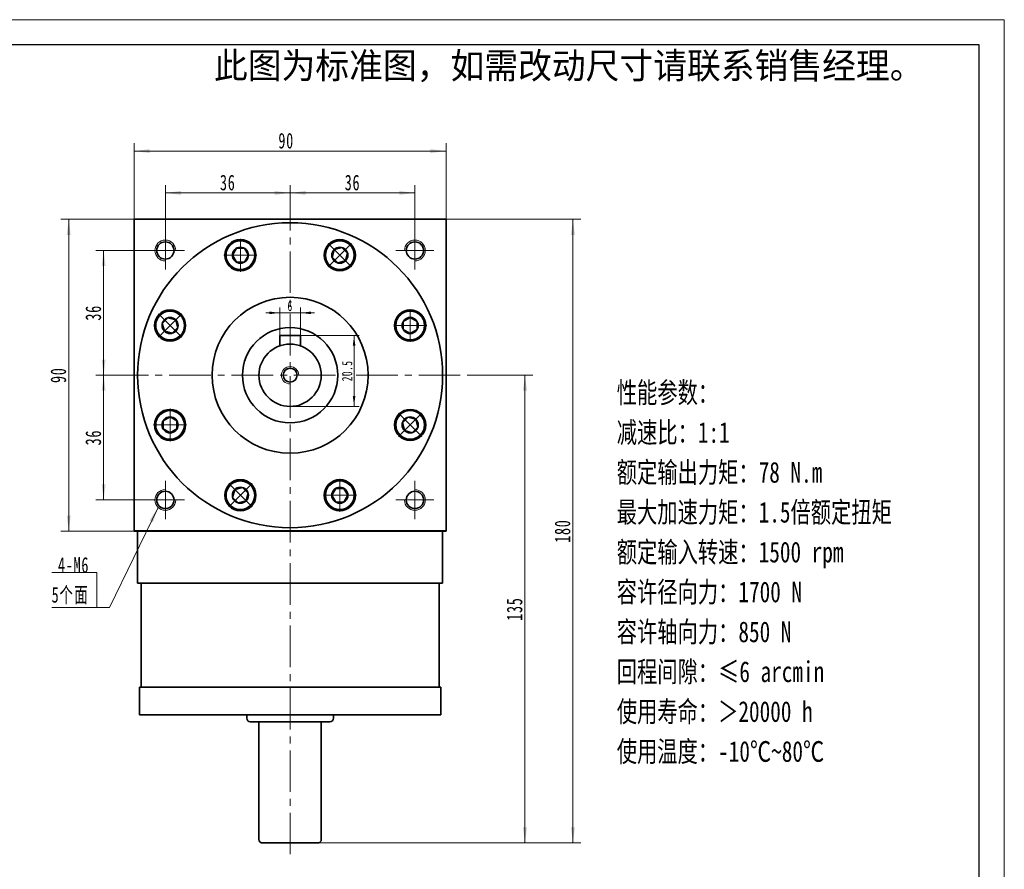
# Model space of a CAD drawing. Header units: millimetres. Extents: x -4 to 612, y 62 to 496.
# Tile 4 of 4: x 328 to 612, y 251 to 496. Entities that reach past the tile are written whole.
import ezdxf

# ---------------------------------------------------------------- set-up
doc = ezdxf.new("R2010")
doc.units = ezdxf.units.MM
doc.set_wipeout_variables(frame=1)
doc.linetypes.add('点画线', pattern=[18, 12, -2, 2, -2])
doc.layers.get('0').update_dxf_attribs({"lineweight": 35})
doc.layers.add('6文字层', color=3, linetype='Continuous')
for name, color, linetype, lineweight in [('中心线层', 1, '点画线', 18), ('图框_外框线', 7, 'Continuous', 18), ('尺寸线层', 3, 'Continuous', 18), ('粗实线', 7, 'Continuous', 50), ('粗实线层', 7, 'Continuous', 35)]:
    doc.layers.add(name, color=color, linetype=linetype, lineweight=lineweight)
doc.styles.add('标准', font='txt', dxfattribs={"width": 0.667})
doc.dimstyles.new('a4-1-1', dxfattribs={"dimtxt": 3, "dimasz": 3, "dimexe": 1.5, "dimexo": 0, "dimgap": 0.5, "dimtad": 1, "dimdec": 3, "dimdsep": 46, "dimtxsty": '标准', "dimblk": '_CAXARROW', "dimcen": 0, "dimdle": 4, "dimazin": 2, "dimtfac": 0.707107, "dimtdec": 3, "dimtix": 1, "dimtmove": 2, "dimatfit": 3, "dimfxl": 0, "dimfrac": 2, "dimtolj": 1, "dimtzin": 0, "dimarcsym": 0})

# ---------------------------------------------------------------- blocks, each defined once
blk = doc.blocks.new('*X9')
at = {"layer": '尺寸线层', "linetype": 'Continuous'}
for points in [[(370.33, 445.74), (374.83, 445.18), (374.83, 446.3)], [(406.33, 445.74), (401.83, 445.18), (401.83, 446.3)]]:
    blk.add_hatch(color=0, dxfattribs=at).paths.add_polyline_path(points, flags=0)
at = {"layer": '尺寸线层', "color": 0, "linetype": 'Continuous'}
for p, q in [((370.33, 434.62), (370.33, 447.99)), ((406.33, 441.12), (406.33, 447.99)), ((406.33, 445.74), (370.33, 445.74))]:
    blk.add_line(p, q, dxfattribs=at)
at = {"layer": '尺寸线层', "color": 0, "insert": (388.33, 448.71), "char_height": 4.5, "width": 9, "attachment_point": 5, "line_spacing_factor": 1.15057, "style": '标准'}
blk.add_mtext('\\T1.1;36', dxfattribs=at)
blk = doc.blocks.new('_CAXARROW')
blk.add_hatch(color=0).paths.add_polyline_path([(0, 0), (-1, 0.125), (-1, -0.125)], flags=0)
blk = doc.blocks.new('*X10')
at = {"layer": '尺寸线层', "linetype": 'Continuous'}
for points in [[(406.33, 445.74), (410.83, 446.3), (410.83, 445.18)], [(442.33, 445.74), (437.83, 446.3), (437.83, 445.18)]]:
    blk.add_hatch(color=0, dxfattribs=at).paths.add_polyline_path(points, flags=0)
at = {"layer": '尺寸线层', "color": 0, "linetype": 'Continuous'}
for p, q in [((406.33, 441.12), (406.33, 447.99)), ((442.33, 434.62), (442.33, 447.99)), ((406.33, 445.74), (442.33, 445.74))]:
    blk.add_line(p, q, dxfattribs=at)
at = {"layer": '尺寸线层', "color": 0, "insert": (424.33, 448.71), "char_height": 4.5, "width": 9, "attachment_point": 5, "line_spacing_factor": 1.15057, "style": '标准'}
blk.add_mtext('\\T1.1;36', dxfattribs=at)
blk = doc.blocks.new('*X11')
at = {"layer": '尺寸线层', "linetype": 'Continuous'}
for points in [[(352.52, 429.12), (353.09, 424.62), (351.96, 424.62)], [(352.52, 393.12), (353.09, 397.62), (351.96, 397.62)]]:
    blk.add_hatch(color=0, dxfattribs=at).paths.add_polyline_path(points, flags=0)
at = {"layer": '尺寸线层', "color": 0, "linetype": 'Continuous'}
for p, q in [((364.83, 429.12), (350.27, 429.12)), ((352.52, 429.12), (352.52, 393.12)), ((353.44, 393.12), (350.27, 393.12))]:
    blk.add_line(p, q, dxfattribs=at)
at = {"layer": '尺寸线层', "color": 0, "insert": (349.55, 411.12), "char_height": 4.5, "width": 9, "attachment_point": 5, "rotation": 90, "line_spacing_factor": 1.15057, "style": '标准'}
blk.add_mtext('\\T1.1;36', dxfattribs=at)
blk = doc.blocks.new('*X12')
at = {"layer": '尺寸线层', "linetype": 'Continuous'}
for points in [[(352.52, 393.12), (353.09, 388.62), (351.96, 388.62)], [(352.52, 357.12), (353.09, 361.62), (351.96, 361.62)]]:
    blk.add_hatch(color=0, dxfattribs=at).paths.add_polyline_path(points, flags=0)
at = {"layer": '尺寸线层', "color": 0, "linetype": 'Continuous'}
for p, q in [((353.44, 393.12), (350.27, 393.12)), ((352.52, 393.12), (352.52, 357.12)), ((364.83, 357.12), (350.27, 357.12))]:
    blk.add_line(p, q, dxfattribs=at)
at = {"layer": '尺寸线层', "color": 0, "insert": (349.55, 375.12), "char_height": 4.5, "width": 9, "attachment_point": 5, "rotation": 90, "line_spacing_factor": 1.15057, "style": '标准'}
blk.add_mtext('\\T1.1;36', dxfattribs=at)
blk = doc.blocks.new('*X13')
at = {"layer": '尺寸线层', "linetype": 'Continuous'}
for points in [[(487.94, 438.12), (488.5, 433.62), (487.38, 433.62)], [(487.94, 258.12), (488.5, 262.62), (487.38, 262.62)]]:
    blk.add_hatch(color=0, dxfattribs=at).paths.add_polyline_path(points, flags=0)
at = {"layer": '尺寸线层', "color": 0, "linetype": 'Continuous'}
for p, q in [((451.33, 438.12), (490.19, 438.12)), ((487.94, 438.12), (487.94, 258.12)), ((414.33, 258.12), (490.19, 258.12))]:
    blk.add_line(p, q, dxfattribs=at)
at = {"layer": '尺寸线层', "color": 0, "insert": (484.95, 348.12), "char_height": 4.5, "width": 11.9606, "attachment_point": 5, "rotation": 90, "line_spacing_factor": 1.15057, "style": '标准'}
blk.add_mtext('\\T1.1;180', dxfattribs=at)
blk = doc.blocks.new('*X14')
at = {"layer": '尺寸线层', "linetype": 'Continuous'}
for points in [[(474.1, 393.12), (474.66, 388.62), (473.53, 388.62)], [(474.1, 258.12), (474.66, 262.62), (473.53, 262.62)]]:
    blk.add_hatch(color=0, dxfattribs=at).paths.add_polyline_path(points, flags=0)
at = {"layer": '尺寸线层', "color": 0, "linetype": 'Continuous'}
for p, q in [((457.98, 393.12), (476.35, 393.12)), ((474.1, 393.12), (474.1, 258.12)), ((414.33, 258.12), (476.35, 258.12))]:
    blk.add_line(p, q, dxfattribs=at)
at = {"layer": '尺寸线层', "color": 0, "insert": (471.11, 325.62), "char_height": 4.5, "width": 11.6685, "attachment_point": 5, "rotation": 90, "line_spacing_factor": 1.15057, "style": '标准'}
blk.add_mtext('\\T1.1;135', dxfattribs=at)
blk = doc.blocks.new('*X15')
at = {"layer": '尺寸线层', "linetype": 'Continuous'}
for points in [[(424.79, 404.62), (425.16, 401.62), (424.41, 401.62)], [(424.79, 384.12), (425.16, 387.12), (424.41, 387.12)]]:
    blk.add_hatch(color=0, dxfattribs=at).paths.add_polyline_path(points, flags=0)
at = {"layer": '尺寸线层', "color": 0, "linetype": 'Continuous'}
for p, q in [((409.33, 404.62), (426.29, 404.62)), ((424.79, 404.62), (424.79, 384.12)), ((406.33, 384.12), (426.29, 384.12))]:
    blk.add_line(p, q, dxfattribs=at)
at = {"layer": '尺寸线层', "color": 0, "insert": (422.8, 394.37), "char_height": 3, "width": 10.9547, "attachment_point": 5, "rotation": 90, "line_spacing_factor": 1.15057, "style": '标准'}
blk.add_mtext('\\T1.1;20.5', dxfattribs=at)
blk = doc.blocks.new('*X16')
at = {"layer": '尺寸线层', "linetype": 'Continuous'}
blk.add_hatch(color=0, dxfattribs=at).paths.add_polyline_path([(17.62, 28.86), (16.17, 24.56), (15.15, 25.05)], flags=0)
at = {"layer": '尺寸线层', "color": 0, "linetype": 'Continuous'}
blk.add_line((17.62, 28.86), (3.67, 0), dxfattribs=at)
at = {"layer": '尺寸线层', "color": 0}
for p, q in [((0, 10.09), (-12.97, 10.09)), ((0, 0), (0, 10.09)), ((0, 0), (-12.97, 0)), ((3.67, 0), (0, 0))]:
    blk.add_line(p, q, dxfattribs=at)
at = {"layer": '尺寸线层', "color": 0, "insert": (-2.25, 0.9), "char_height": 4.5, "width": 19.9754, "attachment_point": 9, "line_spacing_factor": 1.15057, "style": '标准'}
blk.add_mtext('\\T1.1;4-M6\\P5个面', dxfattribs=at)
blk = doc.blocks.new('*X30')
at = {"layer": '尺寸线层', "linetype": 'Continuous'}
for points in [[(403.33, 411.12), (400.33, 410.75), (400.33, 411.5)], [(409.33, 411.12), (412.33, 410.75), (412.33, 411.5)]]:
    blk.add_hatch(color=0, dxfattribs=at).paths.add_polyline_path(points, flags=0)
at = {"layer": '尺寸线层', "color": 0, "linetype": 'Continuous'}
for p, q in [((403.33, 404.62), (403.33, 412.62)), ((409.33, 404.62), (409.33, 412.62)), ((413.33, 411.12), (399.33, 411.12))]:
    blk.add_line(p, q, dxfattribs=at)
at = {"layer": '尺寸线层', "color": 0, "insert": (406.33, 413.1), "char_height": 3, "width": 6, "attachment_point": 5, "line_spacing_factor": 1.15057, "style": '标准'}
blk.add_mtext('\\T1.1;6', dxfattribs=at)
blk = doc.blocks.new('*X50')
at = {"layer": '中心线层', "linetype": '点画线', "lineweight": 18}
for p, q in [((0, -4.76), (0, 4.76)), ((-4.76, 0), (4.76, 0))]:
    blk.add_line(p, q, dxfattribs=at)
at = {"layer": '粗实线层'}
for p, q in [((-2.31, 0), (-1.15, 2)), ((-2.31, 0), (-1.15, -2)), ((-1.15, 2), (1.15, 2)), ((2.31, 0), (1.15, 2)), ((2.31, 0), (1.15, 2)), ((2.31, 0), (1.15, -2)), ((-1.15, -2), (1.15, -2))]:
    blk.add_line(p, q, dxfattribs=at)
blk.add_circle((0, 0), 2.31, dxfattribs=at)
for start, end in [(0, 180), (180, 360)]:
    blk.add_arc((0, 0), 4.14, start, end, dxfattribs=at)
blk = doc.blocks.new('*X51')
at = {"layer": '尺寸线层', "linetype": 'Continuous'}
for points in [[(342.45, 438.12), (343.01, 433.62), (341.88, 433.62)], [(342.45, 348.12), (343.01, 352.62), (341.88, 352.62)]]:
    blk.add_hatch(color=0, dxfattribs=at).paths.add_polyline_path(points, flags=0)
at = {"layer": '尺寸线层', "color": 0, "linetype": 'Continuous'}
for p, q in [((361.33, 438.12), (340.2, 438.12)), ((342.45, 438.12), (342.45, 348.12)), ((361.33, 348.12), (340.2, 348.12))]:
    blk.add_line(p, q, dxfattribs=at)
at = {"layer": '尺寸线层', "color": 0, "insert": (339.47, 393.12), "char_height": 4.5, "width": 9, "attachment_point": 5, "rotation": 90, "line_spacing_factor": 1.15057, "style": '标准'}
blk.add_mtext('\\T1.1;90', dxfattribs=at)
blk = doc.blocks.new('*X52')
at = {"layer": '尺寸线层', "linetype": 'Continuous'}
for points in [[(361.33, 457.81), (365.83, 458.37), (365.83, 457.24)], [(451.33, 457.81), (446.83, 458.37), (446.83, 457.24)]]:
    blk.add_hatch(color=0, dxfattribs=at).paths.add_polyline_path(points, flags=0)
at = {"layer": '尺寸线层', "color": 0, "linetype": 'Continuous'}
for p, q in [((361.33, 438.12), (361.33, 460.06)), ((361.33, 457.81), (451.33, 457.81)), ((451.33, 438.12), (451.33, 460.06))]:
    blk.add_line(p, q, dxfattribs=at)
at = {"layer": '尺寸线层', "color": 0, "insert": (405.19, 460.78), "char_height": 4.5, "width": 9, "attachment_point": 5, "line_spacing_factor": 1.15057, "style": '标准'}
blk.add_mtext('\\T1.1;90', dxfattribs=at)
blk = doc.blocks.new('提示字样')
at = {"layer": '6文字层', "insert": (1.21, 11.52), "char_height": 10, "width": 317.6795, "attachment_point": 1}
blk.add_mtext('{\\C1;此图为标准图，如需改动尺寸请联系销售经理。}', dxfattribs=at)

msp = doc.modelspace()

# ---------------------------------------------------------------- linework, layer by layer
at = {"layer": '中心线层'}
for p, q in [((406.3269, 254.8621), (406.3269, 441.1215)), ((370.3269, 423.6215), (370.3269, 434.6215)), ((442.3269, 434.6215), (442.3269, 423.6215)), ((364.8269, 429.1215), (375.8269, 429.1215)), ((436.8269, 429.1215), (447.8269, 429.1215)), ((353.435, 393.1215), (457.979, 393.1215)), ((370.3269, 351.6215), (370.3269, 362.6215)), ((442.3269, 362.6215), (442.3269, 351.6215)), ((375.8269, 357.1215), (364.8269, 357.1215)), ((447.8269, 357.1215), (436.8269, 357.1215))]:
    msp.add_line(p, q, dxfattribs=at)
at = {"layer": '粗实线', "lineweight": 40}
msp.add_line((451.3269, 348.1215), (361.3269, 348.1215), dxfattribs=at)
at = {"layer": '粗实线层'}
for p, q in [((361.3269, 438.1215), (451.3269, 438.1215)), ((361.3269, 348.1215), (361.3269, 438.1215)), ((451.3269, 348.1215), (451.3269, 438.1215)), ((409.3269, 404.6215), (403.3269, 404.6215)), ((403.3269, 404.6215), (403.3269, 401.6067)), ((409.3269, 404.6215), (409.3269, 401.6067)), ((362.3269, 348.1215), (362.3269, 333.1215)), ((450.3269, 348.1215), (450.3269, 333.1215)), ((362.3269, 333.1215), (450.3269, 333.1215)), ((363.3269, 303.1215), (363.3269, 333.1215)), ((449.3269, 303.1215), (449.3269, 333.1215)), ((362.8269, 295.1215), (362.8269, 303.1215)), ((449.8269, 303.1215), (362.8269, 303.1215)), ((449.8269, 295.1215), (449.8269, 303.1215)), ((362.8269, 295.1215), (449.8269, 295.1215)), ((393.8269, 295.1215), (393.8269, 294.1215)), ((417.8269, 293.1215), (394.8269, 293.1215)), ((397.3269, 259.1215), (397.3269, 293.1215)), ((415.3269, 259.1215), (415.3269, 293.1215)), ((418.8269, 295.1215), (418.8269, 294.1215)), ((398.3269, 258.1215), (414.3269, 258.1215))]:
    msp.add_line(p, q, dxfattribs=at)
for centre, radius in [((406.3269, 393.1215), 44), ((391.9763, 427.7669), 4.5), ((420.6775, 427.7669), 4.5), ((370.3269, 429.1215), 2.5), ((442.3269, 429.1215), 2.5), ((406.3269, 393.1215), 22.5), ((371.6814, 407.4721), 4.5), ((440.9724, 407.4721), 4.5), ((406.3269, 393.1215), 13.75), ((406.3269, 393.1215), 9), ((406.3269, 393.1215), 2), ((371.6814, 378.7708), 4.5), ((440.9724, 378.7708), 4.5), ((391.9763, 358.476), 4.5), ((420.6775, 358.476), 4.5), ((370.3269, 357.1215), 2.5), ((442.3269, 357.1215), 2.5)]:
    msp.add_circle(centre, radius, dxfattribs=at)
at = {"layer": '粗实线层', "lineweight": 18}
for centre, radius, start, end in [((370.3269, 429.1215), 3, 360, 270), ((442.3269, 429.1215), 3, 270, 180), ((406.3269, 393.1215), 2.5, 0, 270), ((370.3269, 357.1215), 3, 90, 360), ((442.3269, 357.1215), 3, 180, 90)]:
    msp.add_arc(centre, radius, start, end, dxfattribs=at)
at = {"layer": '粗实线层'}
for centre, start, end in [((394.8269, 294.1215), 180, 270), ((417.8269, 294.1215), 270, 360), ((398.3269, 259.1215), 180, 270), ((414.3269, 259.1215), 270, 360)]:
    msp.add_arc(centre, 1, start, end, dxfattribs=at)

# ---------------------------------------------------------------- block references
at = {"layer": '尺寸线层'}
msp.add_blockref('*X16', (350.5884, 326.1031), dxfattribs=at)
at = {"layer": '粗实线层', "xscale": 0.7500000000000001, "yscale": 0.7500000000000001, "zscale": 0.7500000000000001}
msp.add_blockref('提示字样', (383.4488, 477.5904), dxfattribs=at)

# ---------------------------------------------------------------- texts
at = {"layer": '尺寸线层', "insert": (500.5853, 391.1241), "char_height": 6, "width": 134.069395, "attachment_point": 1, "line_spacing_factor": 1.15057, "style": '标准'}
msp.add_mtext('{\\W0.75;性能参数：\\P减速比：1:1\\P额定输出力矩：78 N.m\\P最大加速力矩：1.5倍额定扭矩\\P额定输入转速：1500 rpm\\P容许径向力：1700 N\\P容许轴向力：850 N\\P回程间隙：≤6 arcmin\\P使用寿命：＞20000 h\\P使用温度：-10℃~80℃', dxfattribs=at)

# ---------------------------------------------------------------- dimensions: what is measured, and where the dimension line sits
at = {"layer": '尺寸线层'}
dim = msp.add_linear_dim(base=(451.3269, 457.8068), p1=(361.3269, 438.1215), p2=(451.3269, 438.1215), dimstyle='a4-1-1', override={"dimsah": 1, "dimtfac": 1, "dimtfill": 1, "dimtzin": 0}, dxfattribs=at)
dim.commit()
dim.dimension.update_dxf_attribs({"geometry": '*X52', "text_midpoint": (405.1941, 460.7816), "dimtype": 160})
for base, p1, p2, picture, middle in [((370.3269, 445.7387), (406.3269, 441.1215), (370.3269, 434.6215), '*X9', (388.3269, 448.7135)), ((442.3269, 445.7387), (406.3269, 441.1215), (442.3269, 434.6215), '*X10', (424.3269, 448.7135)), ((403.3269, 411.1215), (409.3269, 404.6215), (403.3269, 404.6215), '*X30', (406.3269, 413.1047))]:
    dim = msp.add_linear_dim(base=base, p1=p1, p2=p2, dimstyle='a4-1-1', override={"dimsah": 1, "dimtfill": 1, "dimtzin": 0}, dxfattribs=at)
    dim.commit()
    dim.dimension.update_dxf_attribs({"geometry": picture, "text_midpoint": middle})
for base, p1, p2, picture, middle in [((342.4471, 348.1215), (361.3269, 438.1215), (361.3269, 348.1215), '*X51', (339.4723, 393.1215)), ((487.9377, 258.1215), (451.3269, 438.1215), (414.3269, 258.1215), '*X13', (484.9502, 348.1215)), ((352.5239, 393.1215), (364.8269, 429.1215), (353.435, 393.1215), '*X11', (349.549, 411.1215)), ((424.787, 384.1215), (409.3269, 404.6215), (406.3269, 384.1215), '*X15', (422.8038, 394.3715)), ((352.5239, 357.1215), (353.435, 393.1215), (364.8269, 357.1215), '*X12', (349.549, 375.1215)), ((474.0972, 258.1215), (457.979, 393.1215), (414.3269, 258.1215), '*X14', (471.1098, 325.6215))]:
    dim = msp.add_linear_dim(base=base, p1=p1, p2=p2, angle=270, dimstyle='a4-1-1', override={"dimsah": 1, "dimtfill": 1, "dimtzin": 0}, dxfattribs=at)
    dim.commit()
    dim.dimension.update_dxf_attribs({"geometry": picture, "text_midpoint": middle})

# ---------------------------------------------------------------- next in the draw order: wipeouts: each hides what was drawn before it
for points in [[(396.1163, 427.7669), (396.1162, 427.7912), (396.116, 427.8155), (396.1156, 427.8397), (396.1151, 427.864), (396.1145, 427.8882), (396.1137, 427.9125), (396.1128, 427.9367), (396.1117, 427.961), (396.1105, 427.9852), (396.1092, 428.0094), (396.1077, 428.0336), (396.106, 428.0579), (396.1043, 428.082), (396.1024, 428.1062), (396.1003, 428.1304), (396.0981, 428.1546), (396.0957, 428.1787), (396.0933, 428.2029), (396.0906, 428.227), (396.0879, 428.2511), (396.085, 428.2752), (396.0819, 428.2992), (396.0787, 428.3233), (396.0754, 428.3473), (396.0719, 428.3713), (396.0683, 428.3953), (396.0646, 428.4193), (396.0607, 428.4433), (396.0566, 428.4672), (396.0525, 428.4911), (396.0525, 428.4911), (396.0144, 428.6798), (395.9676, 428.8665), (395.9122, 429.0508), (395.8482, 429.2324), (395.7759, 429.4108), (395.6954, 429.5856), (395.6069, 429.7565), (395.5105, 429.9231), (395.4064, 430.0851), (395.2949, 430.242), (395.1763, 430.3936), (395.0508, 430.5395), (394.9186, 430.6794), (394.78, 430.813), (394.6354, 430.9401), (394.485, 431.0602), (394.3292, 431.1733), (394.1683, 431.279), (394.0027, 431.3771), (393.8327, 431.4674), (393.6587, 431.5497), (393.4811, 431.6238), (393.3002, 431.6896), (393.1164, 431.7469), (392.9302, 431.7955), (392.7419, 431.8355), (392.5519, 431.8667), (392.3607, 431.889), (392.1687, 431.9025), (391.9763, 431.9069), (391.9763, 431.9069), (391.7838, 431.9025), (391.5918, 431.889), (391.4006, 431.8667), (391.2107, 431.8355), (391.0224, 431.7955), (390.8362, 431.7469), (390.6524, 431.6896), (390.4715, 431.6238), (390.2938, 431.5497), (390.1198, 431.4674), (389.9498, 431.3771), (389.7842, 431.279), (389.6233, 431.1733), (389.4675, 431.0602), (389.3172, 430.9401), (389.1726, 430.813), (389.034, 430.6794), (388.9018, 430.5395), (388.7762, 430.3936), (388.6576, 430.242), (388.5461, 430.0851), (388.4421, 429.9231), (388.3457, 429.7565), (388.2571, 429.5856), (388.1766, 429.4108), (388.1043, 429.2324), (388.0404, 429.0508), (387.985, 428.8665), (387.9382, 428.6798), (387.9001, 428.4911), (387.9001, 428.4911), (387.8959, 428.4672), (387.8919, 428.4433), (387.888, 428.4193), (387.8842, 428.3953), (387.8806, 428.3713), (387.8772, 428.3473), (387.8738, 428.3233), (387.8706, 428.2992), (387.8676, 428.2752), (387.8647, 428.2511), (387.8619, 428.227), (387.8593, 428.2029), (387.8568, 428.1787), (387.8545, 428.1546), (387.8523, 428.1304), (387.8502, 428.1062), (387.8483, 428.082), (387.8465, 428.0579), (387.8449, 428.0336), (387.8434, 428.0094), (387.842, 427.9852), (387.8408, 427.961), (387.8398, 427.9367), (387.8388, 427.9125), (387.8381, 427.8882), (387.8374, 427.864), (387.8369, 427.8397), (387.8366, 427.8155), (387.8363, 427.7912), (387.8363, 427.7669), (387.8363, 427.7669), (387.842, 427.5503), (387.859, 427.3342), (387.8872, 427.1193), (387.9267, 426.9062), (387.9773, 426.6954), (388.0389, 426.4876), (388.1113, 426.2833), (388.1942, 426.083), (388.2875, 425.8874), (388.3909, 425.6969), (388.5042, 425.5121), (388.6269, 425.3335), (388.7589, 425.1615), (388.8997, 424.9967), (389.0489, 424.8395), (389.2061, 424.6903), (389.3709, 424.5495), (389.5428, 424.4176), (389.7215, 424.2948), (389.9063, 424.1816), (390.0968, 424.0782), (390.2924, 423.9849), (390.4926, 423.9019), (390.6969, 423.8296), (390.9048, 423.768), (391.1155, 423.7174), (391.3286, 423.6779), (391.5435, 423.6496), (391.7596, 423.6326), (391.9763, 423.6269), (391.9763, 423.6269), (392.1929, 423.6326), (392.409, 423.6496), (392.6239, 423.6779), (392.837, 423.7174), (393.0478, 423.768), (393.2556, 423.8296), (393.4599, 423.9019), (393.6602, 423.9849), (393.8558, 424.0782), (394.0463, 424.1816), (394.2311, 424.2948), (394.4097, 424.4176), (394.5817, 424.5495), (394.7465, 424.6903), (394.9037, 424.8395), (395.0529, 424.9967), (395.1937, 425.1615), (395.3256, 425.3335), (395.4484, 425.5121), (395.5616, 425.6969), (395.665, 425.8874), (395.7584, 426.083), (395.8413, 426.2833), (395.9137, 426.4876), (395.9752, 426.6954), (396.0258, 426.9062), (396.0653, 427.1193), (396.0936, 427.3342), (396.1106, 427.5503)], [(423.605, 424.8395), (423.6221, 424.8567), (423.6391, 424.874), (423.656, 424.8914), (423.6728, 424.9089), (423.6895, 424.9265), (423.7061, 424.9442), (423.7226, 424.962), (423.7389, 424.9799), (423.7552, 424.9979), (423.7714, 425.016), (423.7875, 425.0342), (423.8034, 425.0525), (423.8193, 425.0708), (423.835, 425.0893), (423.8507, 425.1078), (423.8662, 425.1265), (423.8816, 425.1452), (423.8969, 425.164), (423.9121, 425.1829), (423.9272, 425.2019), (423.9422, 425.221), (423.9571, 425.2402), (423.9718, 425.2595), (423.9864, 425.2788), (424.001, 425.2983), (424.0154, 425.3178), (424.0297, 425.3374), (424.0439, 425.3571), (424.0579, 425.3768), (424.0719, 425.3967), (424.0719, 425.3967), (424.1784, 425.557), (424.2773, 425.7221), (424.3685, 425.8917), (424.4517, 426.0653), (424.5267, 426.2425), (424.5934, 426.4231), (424.6516, 426.6066), (424.7012, 426.7926), (424.7422, 426.9806), (424.7743, 427.1704), (424.7976, 427.3615), (424.812, 427.5535), (424.8175, 427.7459), (424.814, 427.9383), (424.8015, 428.1304), (424.7802, 428.3217), (424.75, 428.5118), (424.7109, 428.7003), (424.6632, 428.8868), (424.6068, 429.0708), (424.542, 429.2521), (424.4688, 429.4301), (424.3874, 429.6045), (424.2979, 429.775), (424.2007, 429.9411), (424.0958, 430.1025), (423.9836, 430.2589), (423.8642, 430.4099), (423.7379, 430.5551), (423.605, 430.6944), (423.605, 430.6944), (423.4657, 430.8273), (423.3205, 430.9536), (423.1695, 431.073), (423.0131, 431.1852), (422.8517, 431.2901), (422.6856, 431.3873), (422.5151, 431.4768), (422.3407, 431.5582), (422.1627, 431.6314), (421.9814, 431.6962), (421.7974, 431.7526), (421.6109, 431.8003), (421.4224, 431.8394), (421.2323, 431.8696), (421.041, 431.8909), (420.8489, 431.9034), (420.6565, 431.9069), (420.4641, 431.9014), (420.2721, 431.887), (420.081, 431.8637), (419.8912, 431.8316), (419.7032, 431.7906), (419.5172, 431.741), (419.3337, 431.6828), (419.1531, 431.6161), (418.9759, 431.5411), (418.8023, 431.4579), (418.6328, 431.3667), (418.4676, 431.2678), (418.3073, 431.1613), (418.3073, 431.1613), (418.2874, 431.1473), (418.2677, 431.1333), (418.248, 431.1191), (418.2284, 431.1048), (418.2089, 431.0904), (418.1894, 431.0758), (418.1701, 431.0612), (418.1508, 431.0465), (418.1316, 431.0316), (418.1125, 431.0166), (418.0935, 431.0015), (418.0746, 430.9863), (418.0558, 430.971), (418.0371, 430.9556), (418.0184, 430.9401), (417.9999, 430.9244), (417.9814, 430.9087), (417.9631, 430.8928), (417.9448, 430.8769), (417.9266, 430.8608), (417.9085, 430.8446), (417.8905, 430.8283), (417.8726, 430.812), (417.8548, 430.7955), (417.8371, 430.7789), (417.8195, 430.7622), (417.802, 430.7454), (417.7846, 430.7285), (417.7673, 430.7115), (417.7501, 430.6944), (417.7501, 430.6944), (417.6009, 430.5371), (417.4602, 430.3723), (417.3282, 430.2004), (417.2054, 430.0217), (417.0922, 429.8369), (416.9888, 429.6465), (416.8955, 429.4508), (416.8125, 429.2506), (416.7402, 429.0463), (416.6786, 428.8384), (416.628, 428.6277), (416.5885, 428.4146), (416.5602, 428.1997), (416.5432, 427.9836), (416.5375, 427.7669), (416.5432, 427.5503), (416.5602, 427.3342), (416.5885, 427.1193), (416.628, 426.9062), (416.6786, 426.6954), (416.7402, 426.4876), (416.8125, 426.2833), (416.8955, 426.083), (416.9888, 425.8874), (417.0922, 425.6969), (417.2054, 425.5121), (417.3282, 425.3335), (417.4602, 425.1615), (417.6009, 424.9967), (417.7501, 424.8395), (417.7501, 424.8395), (417.9073, 424.6903), (418.0721, 424.5495), (418.2441, 424.4176), (418.4227, 424.2948), (418.6075, 424.1816), (418.798, 424.0782), (418.9936, 423.9849), (419.1939, 423.9019), (419.3982, 423.8296), (419.606, 423.768), (419.8168, 423.7174), (420.0299, 423.6779), (420.2448, 423.6496), (420.4609, 423.6326), (420.6775, 423.6269), (420.8942, 423.6326), (421.1103, 423.6496), (421.3252, 423.6779), (421.5383, 423.7174), (421.749, 423.768), (421.9569, 423.8296), (422.1612, 423.9019), (422.3614, 423.9849), (422.5571, 424.0782), (422.7475, 424.1816), (422.9323, 424.2948), (423.111, 424.4176), (423.2829, 424.5495), (423.4477, 424.6903)], [(374.6088, 410.3995), (374.5916, 410.4166), (374.5743, 410.4336), (374.5569, 410.4505), (374.5394, 410.4673), (374.5218, 410.484), (374.5041, 410.5006), (374.4863, 410.5171), (374.4684, 410.5335), (374.4504, 410.5498), (374.4324, 410.5659), (374.4142, 410.582), (374.3959, 410.598), (374.3775, 410.6138), (374.3591, 410.6296), (374.3405, 410.6452), (374.3219, 410.6607), (374.3031, 410.6762), (374.2843, 410.6915), (374.2654, 410.7067), (374.2464, 410.7218), (374.2273, 410.7367), (374.2081, 410.7516), (374.1889, 410.7664), (374.1695, 410.781), (374.1501, 410.7955), (374.1306, 410.8099), (374.111, 410.8242), (374.0913, 410.8384), (374.0715, 410.8525), (374.0517, 410.8664), (374.0517, 410.8664), (373.8913, 410.9729), (373.7262, 411.0719), (373.5567, 411.163), (373.3831, 411.2462), (373.2058, 411.3212), (373.0252, 411.3879), (372.8418, 411.4461), (372.6558, 411.4958), (372.4677, 411.5367), (372.2779, 411.5689), (372.0869, 411.5922), (371.8949, 411.6066), (371.7025, 411.612), (371.51, 411.6085), (371.3179, 411.5961), (371.1266, 411.5747), (370.9365, 411.5445), (370.7481, 411.5055), (370.5616, 411.4577), (370.3775, 411.4014), (370.1963, 411.3365), (370.0183, 411.2633), (369.8438, 411.1819), (369.6734, 411.0925), (369.5073, 410.9952), (369.3459, 410.8904), (369.1895, 410.7781), (369.0385, 410.6587), (368.8932, 410.5324), (368.754, 410.3995), (368.754, 410.3995), (368.6211, 410.2603), (368.4948, 410.115), (368.3754, 409.964), (368.2631, 409.8077), (368.1583, 409.6462), (368.061, 409.4801), (367.9716, 409.3097), (367.8902, 409.1352), (367.817, 408.9572), (367.7521, 408.776), (367.6958, 408.5919), (367.648, 408.4055), (367.609, 408.217), (367.5788, 408.0269), (367.5574, 407.8356), (367.545, 407.6435), (367.5415, 407.451), (367.5469, 407.2586), (367.5613, 407.0667), (367.5846, 406.8756), (367.6168, 406.6858), (367.6577, 406.4977), (367.7074, 406.3117), (367.7656, 406.1283), (367.8323, 405.9477), (367.9073, 405.7704), (367.9905, 405.5968), (368.0816, 405.4273), (368.1806, 405.2622), (368.2871, 405.1018), (368.2871, 405.1018), (368.301, 405.082), (368.3151, 405.0622), (368.3293, 405.0425), (368.3436, 405.0229), (368.358, 405.0034), (368.3725, 404.984), (368.3871, 404.9646), (368.4019, 404.9454), (368.4168, 404.9262), (368.4317, 404.9071), (368.4468, 404.8881), (368.462, 404.8692), (368.4773, 404.8504), (368.4928, 404.8316), (368.5083, 404.813), (368.5239, 404.7944), (368.5397, 404.776), (368.5555, 404.7576), (368.5715, 404.7393), (368.5876, 404.7212), (368.6037, 404.7031), (368.62, 404.6851), (368.6364, 404.6672), (368.6529, 404.6494), (368.6695, 404.6317), (368.6862, 404.6141), (368.703, 404.5966), (368.7199, 404.5792), (368.7369, 404.5619), (368.754, 404.5447), (368.754, 404.5447), (368.9112, 404.3955), (369.076, 404.2547), (369.248, 404.1227), (369.4266, 404), (369.6114, 403.8867), (369.8019, 403.7833), (369.9975, 403.69), (370.1978, 403.6071), (370.4021, 403.5347), (370.6099, 403.4731), (370.8207, 403.4225), (371.0338, 403.3831), (371.2487, 403.3548), (371.4648, 403.3378), (371.6814, 403.3321), (371.8981, 403.3378), (372.1142, 403.3548), (372.3291, 403.3831), (372.5422, 403.4225), (372.7529, 403.4731), (372.9608, 403.5347), (373.1651, 403.6071), (373.3653, 403.69), (373.5609, 403.7833), (373.7514, 403.8867), (373.9362, 404), (374.1149, 404.1227), (374.2868, 404.2547), (374.4516, 404.3955), (374.6088, 404.5447), (374.6088, 404.5447), (374.758, 404.7019), (374.8988, 404.8667), (375.0308, 405.0386), (375.1535, 405.2173), (375.2668, 405.4021), (375.3702, 405.5926), (375.4635, 405.7882), (375.5464, 405.9884), (375.6188, 406.1927), (375.6804, 406.4006), (375.731, 406.6113), (375.7705, 406.8244), (375.7987, 407.0393), (375.8158, 407.2554), (375.8214, 407.4721), (375.8158, 407.6888), (375.7987, 407.9048), (375.7705, 408.1197), (375.731, 408.3328), (375.6804, 408.5436), (375.6188, 408.7514), (375.5464, 408.9557), (375.4635, 409.156), (375.3702, 409.3516), (375.2668, 409.5421), (375.1535, 409.7269), (375.0308, 409.9055), (374.8988, 410.0775), (374.758, 410.2423)], [(440.9724, 403.3321), (440.9967, 403.3322), (441.0209, 403.3324), (441.0452, 403.3327), (441.0694, 403.3332), (441.0937, 403.3339), (441.1179, 403.3346), (441.1422, 403.3356), (441.1664, 403.3366), (441.1907, 403.3378), (441.2149, 403.3392), (441.2391, 403.3407), (441.2633, 403.3423), (441.2875, 403.3441), (441.3117, 403.346), (441.3359, 403.3481), (441.36, 403.3503), (441.3842, 403.3526), (441.4083, 403.3551), (441.4324, 403.3577), (441.4565, 403.3605), (441.4806, 403.3634), (441.5047, 403.3664), (441.5288, 403.3696), (441.5528, 403.373), (441.5768, 403.3764), (441.6008, 403.3801), (441.6248, 403.3838), (441.6487, 403.3877), (441.6726, 403.3917), (441.6965, 403.3959), (441.6965, 403.3959), (441.8852, 403.434), (442.0719, 403.4808), (442.2563, 403.5362), (442.4378, 403.6001), (442.6162, 403.6724), (442.7911, 403.7529), (442.962, 403.8415), (443.1286, 403.9379), (443.2905, 404.042), (443.4475, 404.1534), (443.5991, 404.272), (443.745, 404.3976), (443.8849, 404.5298), (444.0185, 404.6684), (444.1455, 404.813), (444.2657, 404.9633), (444.3787, 405.1191), (444.4844, 405.28), (444.5825, 405.4456), (444.6728, 405.6156), (444.7551, 405.7897), (444.8292, 405.9673), (444.895, 406.1482), (444.9523, 406.332), (445.001, 406.5182), (445.041, 406.7065), (445.0722, 406.8964), (445.0945, 407.0876), (445.1079, 407.2796), (445.1124, 407.4721), (445.1124, 407.4721), (445.1079, 407.6645), (445.0945, 407.8565), (445.0722, 408.0477), (445.041, 408.2377), (445.001, 408.426), (444.9523, 408.6122), (444.895, 408.796), (444.8292, 408.9769), (444.7551, 409.1545), (444.6728, 409.3285), (444.5825, 409.4985), (444.4844, 409.6641), (444.3787, 409.825), (444.2657, 409.9808), (444.1455, 410.1312), (444.0185, 410.2758), (443.8849, 410.4144), (443.745, 410.5466), (443.5991, 410.6721), (443.4475, 410.7907), (443.2905, 410.9022), (443.1286, 411.0063), (442.962, 411.1027), (442.7911, 411.1912), (442.6162, 411.2717), (442.4378, 411.344), (442.2563, 411.408), (442.0719, 411.4634), (441.8852, 411.5102), (441.6965, 411.5483), (441.6965, 411.5483), (441.6726, 411.5524), (441.6487, 411.5565), (441.6248, 411.5604), (441.6008, 411.5641), (441.5768, 411.5677), (441.5528, 411.5712), (441.5288, 411.5745), (441.5047, 411.5777), (441.4806, 411.5808), (441.4565, 411.5837), (441.4324, 411.5864), (441.4083, 411.5891), (441.3842, 411.5915), (441.36, 411.5939), (441.3359, 411.5961), (441.3117, 411.5982), (441.2875, 411.6001), (441.2633, 411.6018), (441.2391, 411.6035), (441.2149, 411.605), (441.1907, 411.6063), (441.1664, 411.6075), (441.1422, 411.6086), (441.1179, 411.6095), (441.0937, 411.6103), (441.0694, 411.6109), (441.0452, 411.6114), (441.0209, 411.6118), (440.9967, 411.612), (440.9724, 411.6121), (440.9724, 411.6121), (440.7557, 411.6064), (440.5396, 411.5894), (440.3248, 411.5611), (440.1116, 411.5216), (439.9009, 411.471), (439.6931, 411.4095), (439.4887, 411.3371), (439.2885, 411.2542), (439.0929, 411.1608), (438.9024, 411.0574), (438.7176, 410.9442), (438.539, 410.8214), (438.367, 410.6895), (438.2022, 410.5487), (438.045, 410.3995), (437.8958, 410.2423), (437.755, 410.0775), (437.6231, 409.9055), (437.5003, 409.7269), (437.387, 409.5421), (437.2836, 409.3516), (437.1903, 409.156), (437.1074, 408.9557), (437.035, 408.7514), (436.9735, 408.5436), (436.9229, 408.3328), (436.8834, 408.1197), (436.8551, 407.9048), (436.8381, 407.6888), (436.8324, 407.4721), (436.8324, 407.4721), (436.8381, 407.2554), (436.8551, 407.0393), (436.8834, 406.8244), (436.9229, 406.6113), (436.9735, 406.4006), (437.035, 406.1927), (437.1074, 405.9884), (437.1903, 405.7882), (437.2836, 405.5926), (437.387, 405.4021), (437.5003, 405.2173), (437.6231, 405.0386), (437.755, 404.8667), (437.8958, 404.7019), (438.045, 404.5447), (438.2022, 404.3955), (438.367, 404.2547), (438.539, 404.1227), (438.7176, 404), (438.9024, 403.8867), (439.0929, 403.7833), (439.2885, 403.69), (439.4887, 403.6071), (439.6931, 403.5347), (439.9009, 403.4731), (440.1116, 403.4225), (440.3248, 403.3831), (440.5396, 403.3548), (440.7557, 403.3378)], [(371.6814, 382.9108), (371.6572, 382.9108), (371.6329, 382.9105), (371.6086, 382.9102), (371.5844, 382.9097), (371.5601, 382.909), (371.5359, 382.9083), (371.5116, 382.9073), (371.4874, 382.9063), (371.4632, 382.9051), (371.4389, 382.9037), (371.4147, 382.9022), (371.3905, 382.9006), (371.3663, 382.8988), (371.3421, 382.8969), (371.3179, 382.8948), (371.2938, 382.8926), (371.2696, 382.8903), (371.2455, 382.8878), (371.2214, 382.8852), (371.1973, 382.8824), (371.1732, 382.8795), (371.1491, 382.8765), (371.1251, 382.8733), (371.101, 382.8699), (371.077, 382.8665), (371.053, 382.8629), (371.029, 382.8591), (371.0051, 382.8552), (370.9812, 382.8512), (370.9573, 382.847), (370.9573, 382.847), (370.7686, 382.8089), (370.5819, 382.7621), (370.3975, 382.7067), (370.216, 382.6428), (370.0376, 382.5705), (369.8627, 382.49), (369.6918, 382.4014), (369.5252, 382.305), (369.3633, 382.201), (369.2063, 382.0895), (369.0548, 381.9709), (368.9088, 381.8453), (368.7689, 381.7131), (368.6353, 381.5745), (368.5083, 381.4299), (368.3881, 381.2796), (368.2751, 381.1238), (368.1694, 380.9629), (368.0713, 380.7973), (367.981, 380.6273), (367.8987, 380.4533), (367.8246, 380.2756), (367.7588, 380.0947), (367.7015, 379.9109), (367.6528, 379.7247), (367.6128, 379.5364), (367.5816, 379.3465), (367.5593, 379.1553), (367.5459, 378.9633), (367.5414, 378.7708), (367.5414, 378.7708), (367.5459, 378.5784), (367.5593, 378.3864), (367.5816, 378.1952), (367.6128, 378.0052), (367.6528, 377.8169), (367.7015, 377.6307), (367.7588, 377.4469), (367.8246, 377.266), (367.8987, 377.0884), (367.981, 376.9144), (368.0713, 376.7444), (368.1694, 376.5788), (368.2751, 376.4179), (368.3881, 376.2621), (368.5083, 376.1117), (368.6353, 375.9671), (368.7689, 375.8285), (368.9088, 375.6963), (369.0548, 375.5708), (369.2063, 375.4522), (369.3633, 375.3407), (369.5252, 375.2366), (369.6918, 375.1402), (369.8627, 375.0517), (370.0376, 374.9712), (370.216, 374.8989), (370.3975, 374.8349), (370.5819, 374.7795), (370.7686, 374.7327), (370.9573, 374.6946), (370.9573, 374.6946), (370.9812, 374.6905), (371.0051, 374.6864), (371.029, 374.6825), (371.053, 374.6788), (371.077, 374.6752), (371.101, 374.6717), (371.1251, 374.6684), (371.1491, 374.6652), (371.1732, 374.6621), (371.1973, 374.6592), (371.2214, 374.6565), (371.2455, 374.6538), (371.2696, 374.6514), (371.2938, 374.649), (371.3179, 374.6468), (371.3421, 374.6448), (371.3663, 374.6428), (371.3905, 374.6411), (371.4147, 374.6394), (371.4389, 374.6379), (371.4632, 374.6366), (371.4874, 374.6354), (371.5116, 374.6343), (371.5359, 374.6334), (371.5601, 374.6326), (371.5844, 374.632), (371.6086, 374.6315), (371.6329, 374.6311), (371.6572, 374.6309), (371.6814, 374.6308), (371.6814, 374.6308), (371.8981, 374.6365), (372.1142, 374.6535), (372.3291, 374.6818), (372.5422, 374.7213), (372.7529, 374.7719), (372.9608, 374.8334), (373.1651, 374.9058), (373.3653, 374.9887), (373.5609, 375.0821), (373.7514, 375.1855), (373.9362, 375.2987), (374.1149, 375.4215), (374.2868, 375.5534), (374.4516, 375.6942), (374.6088, 375.8434), (374.758, 376.0006), (374.8988, 376.1654), (375.0308, 376.3374), (375.1535, 376.516), (375.2668, 376.7008), (375.3702, 376.8913), (375.4635, 377.0869), (375.5464, 377.2872), (375.6188, 377.4915), (375.6804, 377.6993), (375.731, 377.9101), (375.7705, 378.1232), (375.7987, 378.3381), (375.8158, 378.5542), (375.8214, 378.7708), (375.8214, 378.7708), (375.8158, 378.9875), (375.7987, 379.2036), (375.7705, 379.4185), (375.731, 379.6316), (375.6804, 379.8423), (375.6188, 380.0502), (375.5464, 380.2545), (375.4635, 380.4547), (375.3702, 380.6503), (375.2668, 380.8408), (375.1535, 381.0256), (375.0308, 381.2043), (374.8988, 381.3762), (374.758, 381.541), (374.6088, 381.6982), (374.4516, 381.8474), (374.2868, 381.9882), (374.1149, 382.1202), (373.9362, 382.2429), (373.7514, 382.3562), (373.5609, 382.4596), (373.3653, 382.5529), (373.1651, 382.6358), (372.9608, 382.7082), (372.7529, 382.7698), (372.5422, 382.8204), (372.3291, 382.8599), (372.1142, 382.8881), (371.8981, 382.9051)], [(438.045, 375.8434), (438.0622, 375.8263), (438.0795, 375.8093), (438.0969, 375.7924), (438.1144, 375.7756), (438.132, 375.7589), (438.1497, 375.7423), (438.1675, 375.7258), (438.1854, 375.7094), (438.2034, 375.6931), (438.2215, 375.677), (438.2396, 375.6609), (438.2579, 375.6449), (438.2763, 375.6291), (438.2947, 375.6133), (438.3133, 375.5977), (438.3319, 375.5822), (438.3507, 375.5667), (438.3695, 375.5514), (438.3884, 375.5362), (438.4074, 375.5211), (438.4265, 375.5062), (438.4457, 375.4913), (438.4649, 375.4765), (438.4843, 375.4619), (438.5037, 375.4474), (438.5232, 375.433), (438.5428, 375.4187), (438.5625, 375.4045), (438.5823, 375.3904), (438.6021, 375.3765), (438.6021, 375.3765), (438.7625, 375.27), (438.9276, 375.171), (439.0971, 375.0799), (439.2707, 374.9967), (439.448, 374.9217), (439.6286, 374.855), (439.812, 374.7968), (439.998, 374.7471), (440.1861, 374.7062), (440.3759, 374.674), (440.567, 374.6507), (440.7589, 374.6363), (440.9513, 374.6309), (441.1438, 374.6344), (441.3359, 374.6468), (441.5272, 374.6682), (441.7173, 374.6984), (441.9058, 374.7374), (442.0922, 374.7852), (442.2763, 374.8415), (442.4575, 374.9064), (442.6355, 374.9796), (442.81, 375.061), (442.9804, 375.1504), (443.1465, 375.2477), (443.308, 375.3525), (443.4643, 375.4648), (443.6153, 375.5842), (443.7606, 375.7105), (443.8998, 375.8434), (443.8998, 375.8434), (444.0327, 375.9826), (444.159, 376.1279), (444.2784, 376.2789), (444.3907, 376.4352), (444.4955, 376.5967), (444.5928, 376.7628), (444.6822, 376.9332), (444.7636, 377.1077), (444.8368, 377.2857), (444.9017, 377.4669), (444.9581, 377.651), (445.0058, 377.8374), (445.0448, 378.0259), (445.075, 378.216), (445.0964, 378.4073), (445.1088, 378.5994), (445.1123, 378.7919), (445.1069, 378.9843), (445.0925, 379.1763), (445.0692, 379.3673), (445.037, 379.5571), (444.9961, 379.7452), (444.9465, 379.9312), (444.8882, 380.1146), (444.8215, 380.2952), (444.7465, 380.4725), (444.6633, 380.6461), (444.5722, 380.8156), (444.4732, 380.9807), (444.3667, 381.1411), (444.3667, 381.1411), (444.3528, 381.1609), (444.3387, 381.1807), (444.3245, 381.2004), (444.3102, 381.22), (444.2958, 381.2395), (444.2813, 381.2589), (444.2667, 381.2783), (444.2519, 381.2975), (444.237, 381.3167), (444.2221, 381.3358), (444.207, 381.3548), (444.1918, 381.3737), (444.1765, 381.3925), (444.1611, 381.4113), (444.1455, 381.4299), (444.1299, 381.4485), (444.1141, 381.4669), (444.0983, 381.4853), (444.0823, 381.5036), (444.0663, 381.5218), (444.0501, 381.5398), (444.0338, 381.5578), (444.0174, 381.5757), (444.0009, 381.5935), (443.9843, 381.6112), (443.9676, 381.6288), (443.9508, 381.6463), (443.9339, 381.6637), (443.9169, 381.681), (443.8998, 381.6982), (443.8998, 381.6982), (443.7426, 381.8474), (443.5778, 381.9882), (443.4058, 382.1202), (443.2272, 382.2429), (443.0424, 382.3562), (442.8519, 382.4596), (442.6563, 382.5529), (442.456, 382.6358), (442.2517, 382.7082), (442.0439, 382.7698), (441.8331, 382.8204), (441.62, 382.8599), (441.4051, 382.8881), (441.1891, 382.9051), (440.9724, 382.9108), (440.7557, 382.9051), (440.5396, 382.8881), (440.3248, 382.8599), (440.1116, 382.8204), (439.9009, 382.7698), (439.6931, 382.7082), (439.4887, 382.6358), (439.2885, 382.5529), (439.0929, 382.4596), (438.9024, 382.3562), (438.7176, 382.2429), (438.539, 382.1202), (438.367, 381.9882), (438.2022, 381.8474), (438.045, 381.6982), (438.045, 381.6982), (437.8958, 381.541), (437.755, 381.3762), (437.6231, 381.2043), (437.5003, 381.0256), (437.387, 380.8408), (437.2836, 380.6503), (437.1903, 380.4547), (437.1074, 380.2545), (437.035, 380.0502), (436.9735, 379.8423), (436.9229, 379.6316), (436.8834, 379.4185), (436.8551, 379.2036), (436.8381, 378.9875), (436.8324, 378.7708), (436.8381, 378.5542), (436.8551, 378.3381), (436.8834, 378.1232), (436.9229, 377.9101), (436.9735, 377.6993), (437.035, 377.4915), (437.1074, 377.2872), (437.1903, 377.0869), (437.2836, 376.8913), (437.387, 376.7008), (437.5003, 376.516), (437.6231, 376.3374), (437.755, 376.1654), (437.8958, 376.0006)], [(389.0489, 361.4034), (389.0317, 361.3862), (389.0147, 361.3689), (388.9978, 361.3515), (388.981, 361.334), (388.9643, 361.3164), (388.9477, 361.2987), (388.9313, 361.2809), (388.9149, 361.263), (388.8986, 361.245), (388.8824, 361.2269), (388.8663, 361.2087), (388.8504, 361.1904), (388.8345, 361.1721), (388.8188, 361.1536), (388.8031, 361.1351), (388.7876, 361.1164), (388.7722, 361.0977), (388.7569, 361.0789), (388.7417, 361.06), (388.7266, 361.041), (388.7116, 361.0219), (388.6968, 361.0027), (388.682, 360.9834), (388.6674, 360.9641), (388.6528, 360.9446), (388.6384, 360.9251), (388.6241, 360.9055), (388.61, 360.8858), (388.5959, 360.8661), (388.5819, 360.8462), (388.5819, 360.8462), (388.4754, 360.6859), (388.3765, 360.5208), (388.2853, 360.3512), (388.2022, 360.1776), (388.1271, 360.0004), (388.0604, 359.8198), (388.0022, 359.6363), (387.9526, 359.4503), (387.9116, 359.2623), (387.8795, 359.0725), (387.8562, 358.8814), (387.8418, 358.6894), (387.8363, 358.497), (387.8398, 358.3046), (387.8523, 358.1125), (387.8736, 357.9212), (387.9038, 357.7311), (387.9429, 357.5426), (387.9906, 357.3561), (388.047, 357.1721), (388.1118, 356.9908), (388.185, 356.8128), (388.2664, 356.6384), (388.3559, 356.4679), (388.4531, 356.3018), (388.558, 356.1404), (388.6702, 355.984), (388.7897, 355.8331), (388.9159, 355.6878), (389.0489, 355.5485), (389.0489, 355.5485), (389.1881, 355.4156), (389.3334, 355.2893), (389.4843, 355.1699), (389.6407, 355.0577), (389.8021, 354.9528), (389.9682, 354.8556), (390.1387, 354.7661), (390.3131, 354.6847), (390.4911, 354.6115), (390.6724, 354.5467), (390.8564, 354.4903), (391.0429, 354.4426), (391.2314, 354.4035), (391.4215, 354.3733), (391.6128, 354.352), (391.8049, 354.3395), (391.9973, 354.336), (392.1898, 354.3415), (392.3817, 354.3559), (392.5728, 354.3792), (392.7626, 354.4113), (392.9507, 354.4523), (393.1366, 354.5019), (393.3201, 354.5601), (393.5007, 354.6268), (393.6779, 354.7019), (393.8515, 354.785), (394.0211, 354.8762), (394.1862, 354.9751), (394.3465, 355.0816), (394.3465, 355.0816), (394.3664, 355.0956), (394.3861, 355.1096), (394.4058, 355.1238), (394.4254, 355.1381), (394.445, 355.1525), (394.4644, 355.1671), (394.4837, 355.1817), (394.503, 355.1964), (394.5222, 355.2113), (394.5413, 355.2263), (394.5603, 355.2414), (394.5792, 355.2566), (394.598, 355.2719), (394.6167, 355.2873), (394.6354, 355.3028), (394.6539, 355.3185), (394.6724, 355.3342), (394.6908, 355.3501), (394.709, 355.366), (394.7272, 355.3821), (394.7453, 355.3983), (394.7633, 355.4146), (394.7812, 355.4309), (394.799, 355.4474), (394.8167, 355.464), (394.8343, 355.4807), (394.8518, 355.4975), (394.8692, 355.5144), (394.8865, 355.5314), (394.9037, 355.5485), (394.9037, 355.5485), (395.0529, 355.7058), (395.1937, 355.8706), (395.3256, 356.0425), (395.4484, 356.2212), (395.5616, 356.406), (395.665, 356.5964), (395.7584, 356.7921), (395.8413, 356.9923), (395.9137, 357.1966), (395.9752, 357.4045), (396.0258, 357.6152), (396.0653, 357.8283), (396.0936, 358.0432), (396.1106, 358.2593), (396.1163, 358.476), (396.1106, 358.6926), (396.0936, 358.9087), (396.0653, 359.1236), (396.0258, 359.3367), (395.9752, 359.5475), (395.9137, 359.7553), (395.8413, 359.9596), (395.7584, 360.1599), (395.665, 360.3555), (395.5616, 360.546), (395.4484, 360.7308), (395.3256, 360.9094), (395.1937, 361.0814), (395.0529, 361.2462), (394.9037, 361.4034), (394.9037, 361.4034), (394.7465, 361.5526), (394.5817, 361.6934), (394.4097, 361.8253), (394.2311, 361.9481), (394.0463, 362.0613), (393.8558, 362.1647), (393.6602, 362.258), (393.4599, 362.341), (393.2556, 362.4133), (393.0478, 362.4749), (392.837, 362.5255), (392.6239, 362.565), (392.409, 362.5933), (392.1929, 362.6103), (391.9763, 362.616), (391.7596, 362.6103), (391.5435, 362.5933), (391.3286, 362.565), (391.1155, 362.5255), (390.9048, 362.4749), (390.6969, 362.4133), (390.4926, 362.341), (390.2924, 362.258), (390.0968, 362.1647), (389.9063, 362.0613), (389.7215, 361.9481), (389.5428, 361.8253), (389.3709, 361.6934), (389.2061, 361.5526)], [(416.5375, 358.476), (416.5376, 358.4517), (416.5378, 358.4274), (416.5382, 358.4032), (416.5387, 358.3789), (416.5393, 358.3547), (416.5401, 358.3304), (416.541, 358.3062), (416.5421, 358.2819), (416.5433, 358.2577), (416.5446, 358.2335), (416.5461, 358.2093), (416.5478, 358.1851), (416.5495, 358.1609), (416.5515, 358.1367), (416.5535, 358.1125), (416.5557, 358.0883), (416.5581, 358.0642), (416.5606, 358.04), (416.5632, 358.0159), (416.5659, 357.9918), (416.5689, 357.9677), (416.5719, 357.9437), (416.5751, 357.9196), (416.5784, 357.8956), (416.5819, 357.8716), (416.5855, 357.8476), (416.5893, 357.8236), (416.5932, 357.7996), (416.5972, 357.7757), (416.6014, 357.7518), (416.6014, 357.7518), (416.6394, 357.5631), (416.6862, 357.3764), (416.7416, 357.1921), (416.8056, 357.0105), (416.8779, 356.8321), (416.9584, 356.6573), (417.047, 356.4864), (417.1434, 356.3198), (417.2474, 356.1578), (417.3589, 356.0009), (417.4775, 355.8493), (417.6031, 355.7034), (417.7353, 355.5635), (417.8738, 355.4299), (418.0184, 355.3028), (418.1688, 355.1827), (418.3246, 355.0696), (418.4855, 354.9639), (418.6511, 354.8658), (418.8211, 354.7755), (418.9951, 354.6932), (419.1728, 354.6191), (419.3537, 354.5533), (419.5374, 354.4961), (419.7236, 354.4474), (419.9119, 354.4074), (420.1019, 354.3762), (420.2931, 354.3539), (420.4851, 354.3404), (420.6775, 354.336), (420.6775, 354.336), (420.87, 354.3404), (421.062, 354.3539), (421.2532, 354.3762), (421.4431, 354.4074), (421.6314, 354.4474), (421.8176, 354.4961), (422.0014, 354.5533), (422.1823, 354.6191), (422.36, 354.6932), (422.534, 354.7755), (422.704, 354.8658), (422.8696, 354.9639), (423.0305, 355.0696), (423.1863, 355.1827), (423.3366, 355.3028), (423.4813, 355.4299), (423.6198, 355.5635), (423.752, 355.7034), (423.8776, 355.8493), (423.9962, 356.0009), (424.1077, 356.1578), (424.2117, 356.3198), (424.3081, 356.4864), (424.3967, 356.6573), (424.4772, 356.8321), (424.5495, 357.0105), (424.6134, 357.1921), (424.6688, 357.3764), (424.7156, 357.5631), (424.7537, 357.7518), (424.7537, 357.7518), (424.7579, 357.7757), (424.7619, 357.7996), (424.7658, 357.8236), (424.7696, 357.8476), (424.7732, 357.8716), (424.7766, 357.8956), (424.78, 357.9196), (424.7832, 357.9437), (424.7862, 357.9677), (424.7891, 357.9918), (424.7919, 358.0159), (424.7945, 358.04), (424.797, 358.0642), (424.7993, 358.0883), (424.8015, 358.1125), (424.8036, 358.1367), (424.8055, 358.1609), (424.8073, 358.1851), (424.8089, 358.2093), (424.8104, 358.2335), (424.8118, 358.2577), (424.813, 358.2819), (424.8141, 358.3062), (424.815, 358.3304), (424.8158, 358.3547), (424.8164, 358.3789), (424.8169, 358.4032), (424.8173, 358.4274), (424.8175, 358.4517), (424.8175, 358.476), (424.8175, 358.476), (424.8119, 358.6926), (424.7949, 358.9087), (424.7666, 359.1236), (424.7271, 359.3367), (424.6765, 359.5475), (424.6149, 359.7553), (424.5426, 359.9596), (424.4596, 360.1599), (424.3663, 360.3555), (424.2629, 360.546), (424.1496, 360.7308), (424.0269, 360.9094), (423.8949, 361.0814), (423.7542, 361.2462), (423.605, 361.4034), (423.4477, 361.5526), (423.2829, 361.6934), (423.111, 361.8253), (422.9323, 361.9481), (422.7475, 362.0613), (422.5571, 362.1647), (422.3614, 362.258), (422.1612, 362.341), (421.9569, 362.4133), (421.749, 362.4749), (421.5383, 362.5255), (421.3252, 362.565), (421.1103, 362.5933), (420.8942, 362.6103), (420.6775, 362.616), (420.6775, 362.616), (420.4609, 362.6103), (420.2448, 362.5933), (420.0299, 362.565), (419.8168, 362.5255), (419.606, 362.4749), (419.3982, 362.4133), (419.1939, 362.341), (418.9936, 362.258), (418.798, 362.1647), (418.6075, 362.0613), (418.4227, 361.9481), (418.2441, 361.8253), (418.0721, 361.6934), (417.9073, 361.5526), (417.7501, 361.4034), (417.6009, 361.2462), (417.4602, 361.0814), (417.3282, 360.9094), (417.2054, 360.7308), (417.0922, 360.546), (416.9888, 360.3555), (416.8955, 360.1599), (416.8125, 359.9596), (416.7402, 359.7553), (416.6786, 359.5475), (416.628, 359.3367), (416.5885, 359.1236), (416.5602, 358.9087), (416.5432, 358.6926)]]:
    msp.add_wipeout(points).dxf.layer = '粗实线层'

# ---------------------------------------------------------------- next in the draw order: linework, layer by layer
at = {"layer": '图框_外框线', "color": 3}
msp.add_lwpolyline([(-0.8332, 62.0779), (612.4141, 62.0779), (612.4141, 495.7314), (-0.8332, 495.7314)], close=True, dxfattribs=at)
at = {"layer": '图框_外框线', "color": 3, "lineweight": 25}
msp.add_lwpolyline([(35.6696, 69.3785), (605.1136, 69.3785), (605.1136, 488.4309), (35.6696, 488.4309)], close=True, dxfattribs=at)

# ---------------------------------------------------------------- next in the draw order: block references
at = {"layer": '粗实线层'}
msp.add_blockref('*X50', (391.9763, 427.7669), dxfattribs=at)
for p, rotation in [((420.6775, 427.7669), 315.0000000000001), ((371.6814, 407.4721), 45.00000000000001), ((440.9724, 407.4721), 270), ((440.9724, 378.7708), 225.0000000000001), ((371.6814, 378.7708), 90), ((391.9763, 358.476), 135.0000000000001), ((420.6775, 358.476), 180)]:
    msp.add_blockref('*X50', p, dxfattribs=dict(at, rotation=rotation))

doc.saveas('drawing.dxf')
